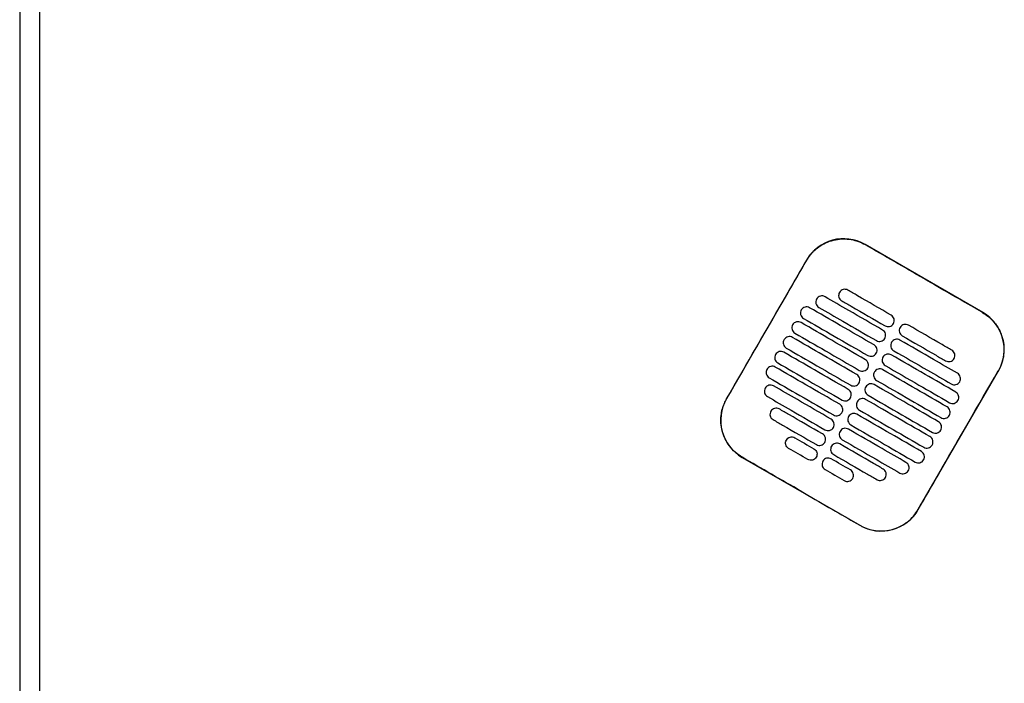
# Model space of a CAD drawing. Header units: metres. Extents: x 15.2 to 54.2, y -39.7 to 1.1.
# Tile 256 of 256: x 51.762 to 52.451, y -23.731 to -23.267. Entities that reach past the tile are written whole.
import ezdxf

# ---------------------------------------------------------------- set-up
doc = ezdxf.new("R2010")
doc.units = ezdxf.units.M
doc.header["$MEASUREMENT"] = 0
doc.layers.add('2D', color=252, linetype='Continuous')

# ---------------------------------------------------------------- blocks, each defined once
blk = doc.blocks.new('2D_QYOS_600')
for p, q in [((-0.00003, -0.083), (-0.00003, -0.967)), ((-0.00003, -0.083), (-0.00003, -0.967)), ((0.01397, -0.967), (0.01397, -0.083)), ((0.01397, -0.967), (0.01397, -0.083)), ((0.67375, -0.66902), (0.59149, -0.6215)), ((0.55051, -0.63247), (0.49448, -0.72945)), ((0.6287, -0.80699), (0.68472, -0.71)), ((0.50545, -0.77044), (0.58771, -0.81796))]:
    blk.add_line(p, q)
for centre, start, end in [((0.57648, -0.64748), 59.98651, 149.98651), ((0.65874, -0.695), 329.98651, 59.98651), ((0.52046, -0.74446), 149.98651, 239.98651), ((0.60272, -0.79198), 239.98651, 329.98651)]:
    blk.add_arc(centre, 0.03, start, end)
for points, knots in [([(0.5506, -0.63253), (0.5514, -0.63114), (0.55231, -0.62981), (0.55526, -0.62621), (0.55753, -0.62416), (0.56332, -0.62036), (0.56695, -0.61888), (0.57439, -0.61743), (0.57813, -0.6174), (0.58518, -0.61867), (0.58844, -0.61987), (0.59143, -0.6216)], [12.978915, 12.978915, 12.978915, 12.978915, 13.461173, 13.461173, 14.374287, 14.374287, 15.53872, 15.53872, 16.650066, 16.650066, 17.687358, 17.687358, 17.687358, 17.687358]), ([(0.49458, -0.72951), (0.50862, -0.70522), (0.52266, -0.68092), (0.54133, -0.64859), (0.54596, -0.64056), (0.5506, -0.63253)], [1.133412, 1.133412, 1.133412, 1.133412, 2.681586, 2.681586, 3.193366, 3.193366, 3.193366, 3.193366]), ([(0.67369, -0.66912), (0.6631, -0.663), (0.65207, -0.65664), (0.6366, -0.6477), (0.63456, -0.64652), (0.63256, -0.64537)], [-21.78268, -21.78268, -21.78268, -21.78268, -17.142885, -17.142885, -16.423665, -16.423665, -16.423665, -16.423665]), ([(0.57939, -0.65343), (0.57897, -0.65319), (0.57842, -0.65297), (0.57724, -0.65282), (0.57668, -0.65286), (0.57561, -0.65314), (0.57509, -0.65339), (0.57413, -0.65412), (0.57377, -0.65458), (0.57352, -0.65501)], [-0.5513873, -0.5513873, -0.5513873, -0.5513873, -0.4031046, -0.4031046, -0.2776919, -0.2776919, -0.1471638, -0.1471638, 0, 0, 0, 0]), ([(0.60971, -0.67094), (0.60184, -0.6664), (0.59397, -0.66185), (0.58387, -0.65602), (0.58163, -0.65472), (0.57939, -0.65343)], [0.699452, 0.699452, 0.699452, 0.699452, 3.425217, 3.425217, 4.200582, 4.200582, 4.200582, 4.200582]), ([(0.55756, -0.65965), (0.55732, -0.66007), (0.5571, -0.66062), (0.55695, -0.66181), (0.55698, -0.66236), (0.55726, -0.66343), (0.55752, -0.66395), (0.55825, -0.66491), (0.5587, -0.66527), (0.55913, -0.66552)], [-0.5553006, -0.5553006, -0.5553006, -0.5553006, -0.4045498, -0.4045498, -0.2782639, -0.2782639, -0.1472208, -0.1472208, 0, 0, 0, 0]), ([(0.56343, -0.65807), (0.56301, -0.65783), (0.56246, -0.65761), (0.56128, -0.65746), (0.56072, -0.6575), (0.55965, -0.65778), (0.55913, -0.65803), (0.55817, -0.65876), (0.55781, -0.65922), (0.55756, -0.65965)], [-0.5514247, -0.5514247, -0.5514247, -0.5514247, -0.4031161, -0.4031161, -0.2776965, -0.2776965, -0.1471644, -0.1471644, 0, 0, 0, 0]), ([(0.6037, -0.68133), (0.59584, -0.67679), (0.58797, -0.67225), (0.57454, -0.66449), (0.56899, -0.66128), (0.56343, -0.65807)], [0.699452, 0.699452, 0.699452, 0.699452, 3.42526, 3.42526, 5.350619, 5.350619, 5.350619, 5.350619]), ([(0.57352, -0.65501), (0.57328, -0.65543), (0.57306, -0.65598), (0.57291, -0.65717), (0.57294, -0.65772), (0.57323, -0.6588), (0.57348, -0.65931), (0.57421, -0.66027), (0.57466, -0.66063), (0.57509, -0.66088)], [-0.5553355, -0.5553355, -0.5553355, -0.5553355, -0.4045594, -0.4045594, -0.278267, -0.278267, -0.1472206, -0.1472206, 0, 0, 0, 0]), ([(0.57509, -0.66088), (0.57733, -0.66217), (0.57956, -0.66346), (0.58967, -0.6693), (0.59754, -0.67385), (0.6054, -0.67839)], [2.649916, 2.649916, 2.649916, 2.649916, 3.425249, 3.425249, 6.151046, 6.151046, 6.151046, 6.151046]), ([(0.54679, -0.66728), (0.54655, -0.66771), (0.54633, -0.66826), (0.54618, -0.66945), (0.54622, -0.67), (0.5465, -0.67107), (0.54675, -0.67159), (0.54748, -0.67255), (0.54794, -0.67291), (0.54836, -0.67316)], [-0.5552879, -0.5552879, -0.5552879, -0.5552879, -0.4045447, -0.4045447, -0.2782629, -0.2782629, -0.1472212, -0.1472212, 0, 0, 0, 0]), ([(0.55266, -0.66571), (0.55224, -0.66547), (0.55169, -0.66525), (0.55051, -0.6651), (0.54996, -0.66514), (0.54888, -0.66542), (0.54836, -0.66567), (0.54741, -0.6664), (0.54704, -0.66686), (0.54679, -0.66728)], [-0.5514376, -0.5514376, -0.5514376, -0.5514376, -0.4031217, -0.4031217, -0.2776979, -0.2776979, -0.1471642, -0.1471642, 0, 0, 0, 0]), ([(0.5977, -0.69173), (0.58983, -0.68718), (0.58197, -0.68264), (0.56695, -0.67396), (0.55981, -0.66984), (0.55266, -0.66571)], [0.699452, 0.699452, 0.699452, 0.699452, 3.425292, 3.425292, 5.900643, 5.900643, 5.900643, 5.900643]), ([(0.55913, -0.66552), (0.56468, -0.66873), (0.57024, -0.67194), (0.58367, -0.67969), (0.59153, -0.68424), (0.5994, -0.68878)], [1.499949, 1.499949, 1.499949, 1.499949, 3.425284, 3.425284, 6.151116, 6.151116, 6.151116, 6.151116]), ([(0.54836, -0.67316), (0.55551, -0.67728), (0.56265, -0.68141), (0.57766, -0.69008), (0.58553, -0.69463), (0.5934, -0.69917)], [0.949972, 0.949972, 0.949972, 0.949972, 3.425307, 3.425307, 6.151164, 6.151164, 6.151164, 6.151164]), ([(0.61127, -0.67682), (0.61152, -0.67639), (0.61174, -0.67584), (0.61189, -0.67465), (0.61185, -0.6741), (0.61157, -0.67303), (0.61132, -0.67251), (0.61059, -0.67155), (0.61013, -0.67119), (0.60971, -0.67094)], [-0.5553984, -0.5553984, -0.5553984, -0.5553984, -0.4045681, -0.4045681, -0.278271, -0.278271, -0.1472202, -0.1472202, 0, 0, 0, 0]), ([(0.67369, -0.66912), (0.67497, -0.66986), (0.6762, -0.67069), (0.67935, -0.6732), (0.68113, -0.67503), (0.68266, -0.67706), (0.68496, -0.68012), (0.68664, -0.6836), (0.68861, -0.69099), (0.68888, -0.69484), (0.68795, -0.70246), (0.68674, -0.70617), (0.68478, -0.70968), (0.6847, -0.70981), (0.68463, -0.70995)], [17.619777, 17.619777, 17.619777, 17.619777, 18.064718, 18.064718, 18.827754, 18.827754, 18.827754, 19.97637, 19.97637, 21.122539, 21.122539, 22.281306, 22.281306, 22.328075, 22.328075, 22.328075, 22.328075]), ([(0.54079, -0.67768), (0.54055, -0.6781), (0.54033, -0.67865), (0.54018, -0.67984), (0.54022, -0.68039), (0.5405, -0.68147), (0.54075, -0.68198), (0.54148, -0.68294), (0.54194, -0.6833), (0.54236, -0.68355)], [-0.5552955, -0.5552955, -0.5552955, -0.5552955, -0.4045438, -0.4045438, -0.2782634, -0.2782634, -0.1472215, -0.1472215, 0, 0, 0, 0]), ([(0.54666, -0.6761), (0.54624, -0.67586), (0.54569, -0.67564), (0.54451, -0.67549), (0.54396, -0.67553), (0.54288, -0.67581), (0.54236, -0.67606), (0.5414, -0.67679), (0.54104, -0.67725), (0.54079, -0.67768)], [-0.5514273, -0.5514273, -0.5514273, -0.5514273, -0.4031209, -0.4031209, -0.2776962, -0.2776962, -0.1471634, -0.1471634, 0, 0, 0, 0]), ([(0.5917, -0.70212), (0.58383, -0.69757), (0.57596, -0.69303), (0.56095, -0.68435), (0.55381, -0.68023), (0.54666, -0.6761)], [0.699452, 0.699452, 0.699452, 0.699452, 3.425313, 3.425313, 5.900643, 5.900643, 5.900643, 5.900643]), ([(0.60527, -0.68721), (0.60552, -0.68678), (0.60573, -0.68623), (0.60588, -0.68504), (0.60585, -0.68449), (0.60557, -0.68342), (0.60531, -0.6829), (0.60459, -0.68194), (0.60413, -0.68158), (0.6037, -0.68133)], [-0.5553839, -0.5553839, -0.5553839, -0.5553839, -0.4045626, -0.4045626, -0.2782686, -0.2782686, -0.1472195, -0.1472195, 0, 0, 0, 0]), ([(0.6054, -0.67839), (0.60583, -0.67864), (0.60638, -0.67885), (0.60756, -0.679), (0.60811, -0.67896), (0.60919, -0.67868), (0.6097, -0.67843), (0.61066, -0.6777), (0.61103, -0.67724), (0.61127, -0.67682)], [-0.551307, -0.551307, -0.551307, -0.551307, -0.4030846, -0.4030846, -0.2776802, -0.2776802, -0.1471604, -0.1471604, 0, 0, 0, 0]), ([(0.61595, -0.67952), (0.61571, -0.67994), (0.61549, -0.68049), (0.61534, -0.68168), (0.61537, -0.68223), (0.61565, -0.68331), (0.61591, -0.68382), (0.61663, -0.68478), (0.61709, -0.68514), (0.61752, -0.68539)], [-0.555416, -0.555416, -0.555416, -0.555416, -0.4045716, -0.4045716, -0.2782736, -0.2782736, -0.1472211, -0.1472211, 0, 0, 0, 0]), ([(0.62182, -0.67794), (0.6214, -0.6777), (0.62085, -0.67748), (0.61967, -0.67733), (0.61911, -0.67737), (0.61804, -0.67765), (0.61752, -0.6779), (0.61656, -0.67863), (0.61619, -0.67909), (0.61595, -0.67952)], [-0.5512944, -0.5512944, -0.5512944, -0.5512944, -0.4030833, -0.4030833, -0.2776787, -0.2776787, -0.1471599, -0.1471599, 0, 0, 0, 0]), ([(0.65214, -0.69545), (0.6499, -0.69416), (0.64766, -0.69287), (0.63755, -0.68703), (0.62969, -0.68249), (0.62182, -0.67794)], [2.649852, 2.649852, 2.649852, 2.649852, 3.425217, 3.425217, 6.150982, 6.150982, 6.150982, 6.150982]), ([(0.53479, -0.68807), (0.53455, -0.68849), (0.53433, -0.68904), (0.53418, -0.69023), (0.53421, -0.69078), (0.5345, -0.69186), (0.53475, -0.69237), (0.53548, -0.69333), (0.53593, -0.69369), (0.53636, -0.69394)], [-0.5553078, -0.5553078, -0.5553078, -0.5553078, -0.4045446, -0.4045446, -0.2782647, -0.2782647, -0.147222, -0.147222, 0, 0, 0, 0]), ([(0.54066, -0.68649), (0.54024, -0.68625), (0.53969, -0.68603), (0.53851, -0.68588), (0.53795, -0.68592), (0.53688, -0.6862), (0.53636, -0.68645), (0.5354, -0.68718), (0.53504, -0.68764), (0.53479, -0.68807)], [-0.5514137, -0.5514137, -0.5514137, -0.5514137, -0.4031194, -0.4031194, -0.2776944, -0.2776944, -0.1471627, -0.1471627, 0, 0, 0, 0]), ([(0.5857, -0.71251), (0.57783, -0.70796), (0.56996, -0.70342), (0.55495, -0.69475), (0.5478, -0.69062), (0.54066, -0.68649)], [0.699452, 0.699452, 0.699452, 0.699452, 3.425322, 3.425322, 5.900643, 5.900643, 5.900643, 5.900643]), ([(0.54236, -0.68355), (0.5495, -0.68767), (0.55665, -0.6918), (0.57166, -0.70047), (0.57953, -0.70502), (0.5874, -0.70956)], [0.949998, 0.949998, 0.949998, 0.949998, 3.42532, 3.42532, 6.151189, 6.151189, 6.151189, 6.151189]), ([(0.5994, -0.68878), (0.59982, -0.68903), (0.60037, -0.68924), (0.60155, -0.68939), (0.60211, -0.68936), (0.60318, -0.68907), (0.6037, -0.68882), (0.60466, -0.68809), (0.60503, -0.68763), (0.60527, -0.68721)], [-0.551317, -0.551317, -0.551317, -0.551317, -0.4030867, -0.4030867, -0.2776803, -0.2776803, -0.1471597, -0.1471597, 0, 0, 0, 0]), ([(0.61582, -0.68833), (0.61539, -0.68809), (0.61485, -0.68787), (0.61366, -0.68772), (0.61311, -0.68776), (0.61204, -0.68804), (0.61152, -0.68829), (0.61056, -0.68902), (0.61019, -0.68948), (0.60995, -0.68991)], [-0.5513075, -0.5513075, -0.5513075, -0.5513075, -0.4030857, -0.4030857, -0.2776792, -0.2776792, -0.1471593, -0.1471593, 0, 0, 0, 0]), ([(0.65609, -0.7116), (0.65053, -0.70839), (0.64498, -0.70518), (0.63155, -0.69742), (0.62368, -0.69288), (0.61582, -0.68833)], [1.499901, 1.499901, 1.499901, 1.499901, 3.42526, 3.42526, 6.151068, 6.151068, 6.151068, 6.151068]), ([(0.61752, -0.68539), (0.62538, -0.68993), (0.63325, -0.69448), (0.64336, -0.70032), (0.6456, -0.70161), (0.64783, -0.7029)], [0.699452, 0.699452, 0.699452, 0.699452, 3.425249, 3.425249, 4.200582, 4.200582, 4.200582, 4.200582]), ([(0.53636, -0.69394), (0.5435, -0.69807), (0.55065, -0.70219), (0.56566, -0.71086), (0.57353, -0.71541), (0.58139, -0.71995)], [0.950001, 0.950001, 0.950001, 0.950001, 3.425322, 3.425322, 6.151192, 6.151192, 6.151192, 6.151192]), ([(0.59927, -0.6976), (0.59951, -0.69717), (0.59973, -0.69662), (0.59988, -0.69543), (0.59984, -0.69488), (0.59956, -0.69381), (0.59931, -0.69329), (0.59858, -0.69234), (0.59813, -0.69197), (0.5977, -0.69173)], [-0.5553742, -0.5553742, -0.5553742, -0.5553742, -0.4045587, -0.4045587, -0.278267, -0.278267, -0.1472191, -0.1472191, 0, 0, 0, 0]), ([(0.60995, -0.68991), (0.6097, -0.69033), (0.60948, -0.69088), (0.60933, -0.69207), (0.60937, -0.69262), (0.60965, -0.6937), (0.6099, -0.69421), (0.61063, -0.69517), (0.61109, -0.69553), (0.61151, -0.69578)], [-0.5553971, -0.5553971, -0.5553971, -0.5553971, -0.4045652, -0.4045652, -0.2782705, -0.2782705, -0.1472202, -0.1472202, 0, 0, 0, 0]), ([(0.61151, -0.69578), (0.61938, -0.70032), (0.62725, -0.70487), (0.64068, -0.71262), (0.64623, -0.71583), (0.65179, -0.71904)], [0.699452, 0.699452, 0.699452, 0.699452, 3.425284, 3.425284, 5.350619, 5.350619, 5.350619, 5.350619]), ([(0.6537, -0.70133), (0.65395, -0.7009), (0.65417, -0.70035), (0.65432, -0.69916), (0.65428, -0.69861), (0.654, -0.69754), (0.65375, -0.69702), (0.65302, -0.69606), (0.65256, -0.6957), (0.65214, -0.69545)], [-0.5554179, -0.5554179, -0.5554179, -0.5554179, -0.4045683, -0.4045683, -0.2782761, -0.2782761, -0.1472238, -0.1472238, 0, 0, 0, 0]), ([(0.52879, -0.69846), (0.52854, -0.69888), (0.52832, -0.69943), (0.52817, -0.70062), (0.52821, -0.70117), (0.52849, -0.70225), (0.52874, -0.70276), (0.52947, -0.70372), (0.52993, -0.70408), (0.53036, -0.70433)], [-0.5553248, -0.5553248, -0.5553248, -0.5553248, -0.4045472, -0.4045472, -0.2782668, -0.2782668, -0.1472227, -0.1472227, 0, 0, 0, 0]), ([(0.53466, -0.69688), (0.53423, -0.69664), (0.53369, -0.69642), (0.5325, -0.69627), (0.53195, -0.69631), (0.53088, -0.69659), (0.53036, -0.69684), (0.5294, -0.69757), (0.52903, -0.69803), (0.52879, -0.69846)], [-0.5513969, -0.5513969, -0.5513969, -0.5513969, -0.4031172, -0.4031172, -0.2776925, -0.2776925, -0.1471621, -0.1471621, 0, 0, 0, 0]), ([(0.57969, -0.7229), (0.57183, -0.71835), (0.56396, -0.71381), (0.54895, -0.70514), (0.5418, -0.70101), (0.53466, -0.69688)], [0.699452, 0.699452, 0.699452, 0.699452, 3.425321, 3.425321, 5.900643, 5.900643, 5.900643, 5.900643]), ([(0.59327, -0.70799), (0.59351, -0.70757), (0.59373, -0.70701), (0.59388, -0.70583), (0.59384, -0.70527), (0.59356, -0.7042), (0.59331, -0.70368), (0.59258, -0.70273), (0.59212, -0.70236), (0.5917, -0.70212)], [-0.5553693, -0.5553693, -0.5553693, -0.5553693, -0.4045566, -0.4045566, -0.2782661, -0.2782661, -0.1472189, -0.1472189, 0, 0, 0, 0]), ([(0.5934, -0.69917), (0.59382, -0.69942), (0.59437, -0.69963), (0.59555, -0.69978), (0.5961, -0.69975), (0.59718, -0.69947), (0.5977, -0.69921), (0.59866, -0.69848), (0.59902, -0.69802), (0.59927, -0.6976)], [-0.5513236, -0.5513236, -0.5513236, -0.5513236, -0.4030881, -0.4030881, -0.2776804, -0.2776804, -0.1471592, -0.1471592, 0, 0, 0, 0]), ([(0.60394, -0.7003), (0.6037, -0.70072), (0.60348, -0.70127), (0.60333, -0.70246), (0.60337, -0.70301), (0.60365, -0.70409), (0.6039, -0.7046), (0.60463, -0.70556), (0.60509, -0.70592), (0.60551, -0.70617)], [-0.555383, -0.555383, -0.555383, -0.555383, -0.4045605, -0.4045605, -0.2782682, -0.2782682, -0.1472195, -0.1472195, 0, 0, 0, 0]), ([(0.60981, -0.69872), (0.60939, -0.69848), (0.60884, -0.69826), (0.60766, -0.69811), (0.60711, -0.69815), (0.60603, -0.69843), (0.60551, -0.69868), (0.60456, -0.69941), (0.60419, -0.69987), (0.60394, -0.7003)], [-0.5513173, -0.5513173, -0.5513173, -0.5513173, -0.4030875, -0.4030875, -0.2776797, -0.2776797, -0.147159, -0.147159, 0, 0, 0, 0]), ([(0.65485, -0.72474), (0.64771, -0.72061), (0.64056, -0.71648), (0.62555, -0.70781), (0.61768, -0.70327), (0.60981, -0.69872)], [0.949941, 0.949941, 0.949941, 0.949941, 3.425291, 3.425291, 6.151132, 6.151132, 6.151132, 6.151132]), ([(0.64783, -0.7029), (0.64826, -0.70315), (0.6488, -0.70336), (0.64999, -0.70351), (0.65054, -0.70347), (0.65161, -0.70319), (0.65213, -0.70294), (0.65309, -0.70221), (0.65346, -0.70175), (0.6537, -0.70133)], [-0.5513007, -0.5513007, -0.5513007, -0.5513007, -0.4030941, -0.4030941, -0.2776814, -0.2776814, -0.1471603, -0.1471603, 0, 0, 0, 0]), ([(0.52278, -0.70885), (0.52254, -0.70927), (0.52232, -0.70982), (0.52217, -0.71101), (0.52221, -0.71156), (0.52249, -0.71264), (0.52274, -0.71316), (0.52347, -0.71411), (0.52393, -0.71447), (0.52435, -0.71472)], [-0.5553464, -0.5553464, -0.5553464, -0.5553464, -0.4045515, -0.4045515, -0.2782697, -0.2782697, -0.1472236, -0.1472236, 0, 0, 0, 0]), ([(0.52865, -0.70727), (0.52823, -0.70703), (0.52768, -0.70681), (0.5265, -0.70666), (0.52595, -0.7067), (0.52487, -0.70698), (0.52435, -0.70723), (0.5234, -0.70796), (0.52303, -0.70842), (0.52278, -0.70885)], [-0.5513769, -0.5513769, -0.5513769, -0.5513769, -0.4031143, -0.4031143, -0.2776905, -0.2776905, -0.1471617, -0.1471617, 0, 0, 0, 0]), ([(0.57369, -0.73329), (0.56582, -0.72874), (0.55796, -0.7242), (0.54294, -0.71553), (0.5358, -0.7114), (0.52865, -0.70727)], [0.699452, 0.699452, 0.699452, 0.699452, 3.425308, 3.425308, 5.900643, 5.900643, 5.900643, 5.900643]), ([(0.53036, -0.70433), (0.5375, -0.70846), (0.54464, -0.71258), (0.55966, -0.72126), (0.56752, -0.7258), (0.57539, -0.73035)], [0.949982, 0.949982, 0.949982, 0.949982, 3.425312, 3.425312, 6.151173, 6.151173, 6.151173, 6.151173]), ([(0.5874, -0.70956), (0.58782, -0.70981), (0.58837, -0.71003), (0.58955, -0.71017), (0.5901, -0.71014), (0.59118, -0.70986), (0.5917, -0.7096), (0.59266, -0.70887), (0.59302, -0.70841), (0.59327, -0.70799)], [-0.5513269, -0.5513269, -0.5513269, -0.5513269, -0.403089, -0.403089, -0.2776804, -0.2776804, -0.1471589, -0.1471589, 0, 0, 0, 0]), ([(0.60381, -0.70911), (0.60339, -0.70887), (0.60284, -0.70865), (0.60166, -0.7085), (0.60111, -0.70854), (0.60003, -0.70882), (0.59951, -0.70907), (0.59855, -0.7098), (0.59819, -0.71026), (0.59794, -0.71069)], [-0.5513238, -0.5513238, -0.5513238, -0.5513238, -0.4030887, -0.4030887, -0.27768, -0.27768, -0.1471588, -0.1471588, 0, 0, 0, 0]), ([(0.64885, -0.73513), (0.6417, -0.731), (0.63456, -0.72688), (0.61955, -0.7182), (0.61168, -0.71366), (0.60381, -0.70911)], [0.949982, 0.949982, 0.949982, 0.949982, 3.425312, 3.425312, 6.151173, 6.151173, 6.151173, 6.151173]), ([(0.60551, -0.70617), (0.61338, -0.71071), (0.62125, -0.71526), (0.63626, -0.72393), (0.6434, -0.72806), (0.65055, -0.73219)], [0.699452, 0.699452, 0.699452, 0.699452, 3.425308, 3.425308, 5.900643, 5.900643, 5.900643, 5.900643]), ([(0.52435, -0.71472), (0.5315, -0.71885), (0.53864, -0.72297), (0.55365, -0.73165), (0.56152, -0.73619), (0.56939, -0.74074)], [0.949941, 0.949941, 0.949941, 0.949941, 3.425292, 3.425292, 6.151132, 6.151132, 6.151132, 6.151132]), ([(0.58726, -0.71838), (0.58751, -0.71796), (0.58773, -0.71741), (0.58788, -0.71622), (0.58784, -0.71566), (0.58756, -0.71459), (0.58731, -0.71407), (0.58658, -0.71312), (0.58612, -0.71275), (0.5857, -0.71251)], [-0.5553691, -0.5553691, -0.5553691, -0.5553691, -0.4045561, -0.4045561, -0.278266, -0.278266, -0.1472189, -0.1472189, 0, 0, 0, 0]), ([(0.59794, -0.71069), (0.5977, -0.71111), (0.59748, -0.71166), (0.59733, -0.71285), (0.59737, -0.7134), (0.59765, -0.71448), (0.5979, -0.715), (0.59863, -0.71595), (0.59909, -0.71632), (0.59951, -0.71656)], [-0.5553737, -0.5553737, -0.5553737, -0.5553737, -0.4045574, -0.4045574, -0.2782667, -0.2782667, -0.1472191, -0.1472191, 0, 0, 0, 0]), ([(0.6286, -0.80693), (0.63316, -0.79904), (0.63789, -0.79084), (0.65654, -0.75853), (0.67058, -0.73424), (0.68463, -0.70995)], [-3.18138, -3.18138, -3.18138, -3.18138, -2.673929, -2.673929, -1.133377, -1.133377, -1.133377, -1.133377]), ([(0.65766, -0.71747), (0.6579, -0.71705), (0.65812, -0.71649), (0.65827, -0.71531), (0.65823, -0.71475), (0.65795, -0.71368), (0.6577, -0.71316), (0.65697, -0.71221), (0.65652, -0.71184), (0.65609, -0.7116)], [-0.5553798, -0.5553798, -0.5553798, -0.5553798, -0.4045588, -0.4045588, -0.278273, -0.278273, -0.147224, -0.147224, 0, 0, 0, 0]), ([(0.52154, -0.72199), (0.5213, -0.72241), (0.52108, -0.72296), (0.52093, -0.72415), (0.52097, -0.72471), (0.52125, -0.72578), (0.5215, -0.7263), (0.52223, -0.72725), (0.52269, -0.72762), (0.52311, -0.72786)], [-0.55538, -0.55538, -0.55538, -0.55538, -0.4045589, -0.4045589, -0.278273, -0.278273, -0.147224, -0.147224, 0, 0, 0, 0]), ([(0.52741, -0.72042), (0.52699, -0.72017), (0.52644, -0.71995), (0.52526, -0.7198), (0.52471, -0.71984), (0.52363, -0.72012), (0.52311, -0.72038), (0.52216, -0.72111), (0.52179, -0.72157), (0.52154, -0.72199)], [-0.551342, -0.551342, -0.551342, -0.551342, -0.4031061, -0.4031061, -0.2776864, -0.2776864, -0.147161, -0.147161, 0, 0, 0, 0]), ([(0.56769, -0.74368), (0.55982, -0.73914), (0.55195, -0.73459), (0.53853, -0.72684), (0.53297, -0.72363), (0.52741, -0.72042)], [0.699452, 0.699452, 0.699452, 0.699452, 3.425284, 3.425284, 5.350619, 5.350619, 5.350619, 5.350619]), ([(0.58126, -0.72877), (0.58151, -0.72835), (0.58173, -0.7278), (0.58187, -0.72661), (0.58184, -0.72605), (0.58156, -0.72498), (0.5813, -0.72446), (0.58058, -0.72351), (0.58012, -0.72314), (0.57969, -0.7229)], [-0.5553737, -0.5553737, -0.5553737, -0.5553737, -0.4045574, -0.4045574, -0.2782667, -0.2782667, -0.1472191, -0.1472191, 0, 0, 0, 0]), ([(0.58139, -0.71995), (0.58182, -0.7202), (0.58237, -0.72042), (0.58355, -0.72056), (0.5841, -0.72053), (0.58518, -0.72025), (0.58569, -0.71999), (0.58665, -0.71926), (0.58702, -0.7188), (0.58726, -0.71838)], [-0.551327, -0.551327, -0.551327, -0.551327, -0.4030892, -0.4030892, -0.2776802, -0.2776802, -0.1471588, -0.1471588, 0, 0, 0, 0]), ([(0.59194, -0.72108), (0.5917, -0.7215), (0.59148, -0.72205), (0.59133, -0.72324), (0.59136, -0.7238), (0.59165, -0.72487), (0.5919, -0.72539), (0.59263, -0.72634), (0.59308, -0.72671), (0.59351, -0.72695)], [-0.5553691, -0.5553691, -0.5553691, -0.5553691, -0.4045561, -0.4045561, -0.278266, -0.278266, -0.1472189, -0.1472189, 0, 0, 0, 0]), ([(0.59781, -0.7195), (0.59739, -0.71926), (0.59684, -0.71904), (0.59566, -0.71889), (0.5951, -0.71893), (0.59403, -0.71921), (0.59351, -0.71946), (0.59255, -0.7202), (0.59219, -0.72066), (0.59194, -0.72108)], [-0.551327, -0.551327, -0.551327, -0.551327, -0.4030892, -0.4030892, -0.2776802, -0.2776802, -0.1471588, -0.1471588, 0, 0, 0, 0]), ([(0.64285, -0.74552), (0.6357, -0.74139), (0.62856, -0.73727), (0.61354, -0.72859), (0.60568, -0.72405), (0.59781, -0.7195)], [0.950001, 0.950001, 0.950001, 0.950001, 3.425322, 3.425322, 6.151192, 6.151192, 6.151192, 6.151192]), ([(0.59951, -0.71656), (0.60738, -0.72111), (0.61525, -0.72565), (0.63026, -0.73432), (0.6374, -0.73845), (0.64455, -0.74258)], [0.699452, 0.699452, 0.699452, 0.699452, 3.425321, 3.425321, 5.900643, 5.900643, 5.900643, 5.900643]), ([(0.65179, -0.71904), (0.65221, -0.71929), (0.65276, -0.71951), (0.65394, -0.71965), (0.65449, -0.71962), (0.65557, -0.71934), (0.65609, -0.71908), (0.65705, -0.71835), (0.65741, -0.71789), (0.65766, -0.71747)], [-0.5513421, -0.5513421, -0.5513421, -0.5513421, -0.4031061, -0.4031061, -0.2776864, -0.2776864, -0.147161, -0.147161, 0, 0, 0, 0]), ([(0.50551, -0.77034), (0.50545, -0.77031), (0.50539, -0.77027), (0.50192, -0.76824), (0.49894, -0.76558), (0.49419, -0.75926), (0.49246, -0.75566), (0.4906, -0.74836), (0.49035, -0.74474), (0.49107, -0.73823), (0.49184, -0.73535), (0.49347, -0.73156), (0.494, -0.73052), (0.49458, -0.72951)], [8.273299, 8.273299, 8.273299, 8.273299, 8.293543, 8.293543, 9.48086, 9.48086, 10.665623, 10.665623, 11.74288, 11.74288, 12.632334, 12.632334, 12.981673, 12.981673, 12.981673, 12.981673]), ([(0.52311, -0.72786), (0.52867, -0.73107), (0.53423, -0.73428), (0.54765, -0.74204), (0.55552, -0.74658), (0.56339, -0.75113)], [1.499901, 1.499901, 1.499901, 1.499901, 3.42526, 3.42526, 6.151068, 6.151068, 6.151068, 6.151068]), ([(0.57539, -0.73035), (0.57581, -0.73059), (0.57636, -0.73081), (0.57754, -0.73096), (0.5781, -0.73092), (0.57917, -0.73064), (0.57969, -0.73039), (0.58065, -0.72965), (0.58102, -0.72919), (0.58126, -0.72877)], [-0.5513238, -0.5513238, -0.5513238, -0.5513238, -0.4030887, -0.4030887, -0.27768, -0.27768, -0.1471588, -0.1471588, 0, 0, 0, 0]), ([(0.59181, -0.7299), (0.59138, -0.72965), (0.59084, -0.72943), (0.58965, -0.72929), (0.5891, -0.72932), (0.58803, -0.7296), (0.58751, -0.72986), (0.58655, -0.73059), (0.58618, -0.73105), (0.58594, -0.73147)], [-0.551327, -0.551327, -0.551327, -0.551327, -0.403089, -0.403089, -0.2776804, -0.2776804, -0.1471589, -0.1471589, 0, 0, 0, 0]), ([(0.63684, -0.75591), (0.6297, -0.75178), (0.62255, -0.74766), (0.60754, -0.73899), (0.59967, -0.73444), (0.59181, -0.7299)], [0.949998, 0.949998, 0.949998, 0.949998, 3.42532, 3.42532, 6.151189, 6.151189, 6.151189, 6.151189]), ([(0.59351, -0.72695), (0.60138, -0.7315), (0.60924, -0.73604), (0.62426, -0.74471), (0.6314, -0.74884), (0.63854, -0.75297)], [0.699452, 0.699452, 0.699452, 0.699452, 3.425322, 3.425322, 5.900643, 5.900643, 5.900643, 5.900643]), ([(0.65642, -0.73061), (0.65666, -0.73019), (0.65688, -0.72964), (0.65703, -0.72845), (0.65699, -0.7279), (0.65671, -0.72682), (0.65646, -0.7263), (0.65573, -0.72535), (0.65528, -0.72498), (0.65485, -0.72474)], [-0.5553462, -0.5553462, -0.5553462, -0.5553462, -0.4045514, -0.4045514, -0.2782696, -0.2782696, -0.1472236, -0.1472236, 0, 0, 0, 0]), ([(0.53137, -0.73656), (0.53095, -0.73631), (0.5304, -0.7361), (0.52922, -0.73595), (0.52866, -0.73598), (0.52759, -0.73627), (0.52707, -0.73652), (0.52611, -0.73725), (0.52575, -0.73771), (0.5255, -0.73813)], [-0.5513007, -0.5513007, -0.5513007, -0.5513007, -0.4030941, -0.4030941, -0.2776814, -0.2776814, -0.1471603, -0.1471603, 0, 0, 0, 0]), ([(0.56169, -0.75407), (0.55382, -0.74953), (0.54595, -0.74498), (0.53585, -0.73914), (0.53361, -0.73785), (0.53137, -0.73656)], [0.699452, 0.699452, 0.699452, 0.699452, 3.425249, 3.425249, 4.200582, 4.200582, 4.200582, 4.200582]), ([(0.57526, -0.73916), (0.5755, -0.73874), (0.57572, -0.73819), (0.57587, -0.737), (0.57583, -0.73645), (0.57555, -0.73537), (0.5753, -0.73485), (0.57457, -0.7339), (0.57412, -0.73353), (0.57369, -0.73329)], [-0.555383, -0.555383, -0.555383, -0.555383, -0.4045604, -0.4045604, -0.2782682, -0.2782682, -0.1472195, -0.1472195, 0, 0, 0, 0]), ([(0.58594, -0.73147), (0.58569, -0.73189), (0.58547, -0.73244), (0.58532, -0.73363), (0.58536, -0.73419), (0.58564, -0.73526), (0.58589, -0.73578), (0.58662, -0.73673), (0.58708, -0.7371), (0.58751, -0.73734)], [-0.5553693, -0.5553693, -0.5553693, -0.5553693, -0.4045566, -0.4045566, -0.2782661, -0.2782661, -0.1472189, -0.1472189, 0, 0, 0, 0]), ([(0.65042, -0.741), (0.65066, -0.74058), (0.65088, -0.74003), (0.65103, -0.73884), (0.65099, -0.73829), (0.65071, -0.73721), (0.65046, -0.7367), (0.64973, -0.73574), (0.64927, -0.73538), (0.64885, -0.73513)], [-0.5553245, -0.5553245, -0.5553245, -0.5553245, -0.4045471, -0.4045471, -0.2782667, -0.2782667, -0.1472226, -0.1472226, 0, 0, 0, 0]), ([(0.65055, -0.73219), (0.65097, -0.73243), (0.65152, -0.73265), (0.6527, -0.7328), (0.65325, -0.73276), (0.65433, -0.73248), (0.65485, -0.73223), (0.65581, -0.7315), (0.65617, -0.73104), (0.65642, -0.73061)], [-0.551377, -0.551377, -0.551377, -0.551377, -0.4031143, -0.4031143, -0.2776905, -0.2776905, -0.1471617, -0.1471617, 0, 0, 0, 0]), ([(0.5255, -0.73813), (0.52526, -0.73856), (0.52504, -0.73911), (0.52489, -0.7403), (0.52492, -0.74085), (0.52521, -0.74192), (0.52546, -0.74244), (0.52619, -0.7434), (0.52664, -0.74376), (0.52707, -0.74401)], [-0.555418, -0.555418, -0.555418, -0.555418, -0.4045683, -0.4045683, -0.2782762, -0.2782762, -0.1472238, -0.1472238, 0, 0, 0, 0]), ([(0.52707, -0.74401), (0.52931, -0.7453), (0.53154, -0.74659), (0.54165, -0.75243), (0.54952, -0.75697), (0.55738, -0.76152)], [2.649852, 2.649852, 2.649852, 2.649852, 3.425217, 3.425217, 6.150983, 6.150983, 6.150983, 6.150983]), ([(0.56926, -0.74955), (0.5695, -0.74913), (0.56972, -0.74858), (0.56987, -0.74739), (0.56983, -0.74684), (0.56955, -0.74576), (0.5693, -0.74525), (0.56857, -0.74429), (0.56811, -0.74393), (0.56769, -0.74368)], [-0.555397, -0.555397, -0.555397, -0.555397, -0.4045652, -0.4045652, -0.2782705, -0.2782705, -0.1472202, -0.1472202, 0, 0, 0, 0]), ([(0.56939, -0.74074), (0.56981, -0.74098), (0.57036, -0.7412), (0.57154, -0.74135), (0.57209, -0.74131), (0.57317, -0.74103), (0.57369, -0.74078), (0.57465, -0.74005), (0.57501, -0.73959), (0.57526, -0.73916)], [-0.5513173, -0.5513173, -0.5513173, -0.5513173, -0.4030875, -0.4030875, -0.2776797, -0.2776797, -0.147159, -0.147159, 0, 0, 0, 0]), ([(0.57993, -0.74186), (0.57969, -0.74228), (0.57947, -0.74284), (0.57932, -0.74402), (0.57936, -0.74458), (0.57964, -0.74565), (0.57989, -0.74617), (0.58062, -0.74712), (0.58108, -0.74749), (0.5815, -0.74773)], [-0.5553742, -0.5553742, -0.5553742, -0.5553742, -0.4045587, -0.4045587, -0.278267, -0.278267, -0.1472191, -0.1472191, 0, 0, 0, 0]), ([(0.5858, -0.74029), (0.58538, -0.74004), (0.58483, -0.73983), (0.58365, -0.73968), (0.5831, -0.73971), (0.58202, -0.73999), (0.5815, -0.74025), (0.58055, -0.74098), (0.58018, -0.74144), (0.57993, -0.74186)], [-0.5513237, -0.5513237, -0.5513237, -0.5513237, -0.4030882, -0.4030882, -0.2776804, -0.2776804, -0.1471592, -0.1471592, 0, 0, 0, 0]), ([(0.63084, -0.7663), (0.6237, -0.76218), (0.61655, -0.75805), (0.60154, -0.74938), (0.59367, -0.74483), (0.5858, -0.74029)], [0.949973, 0.949973, 0.949973, 0.949973, 3.425307, 3.425307, 6.151164, 6.151164, 6.151164, 6.151164]), ([(0.58751, -0.73734), (0.59537, -0.74189), (0.60324, -0.74643), (0.61825, -0.7551), (0.6254, -0.75923), (0.63254, -0.76336)], [0.699452, 0.699452, 0.699452, 0.699452, 3.425313, 3.425313, 5.900643, 5.900643, 5.900643, 5.900643]), ([(0.64455, -0.74258), (0.64497, -0.74282), (0.64552, -0.74304), (0.6467, -0.74319), (0.64725, -0.74315), (0.64833, -0.74287), (0.64885, -0.74262), (0.64981, -0.74189), (0.65017, -0.74143), (0.65042, -0.741)], [-0.551397, -0.551397, -0.551397, -0.551397, -0.4031173, -0.4031173, -0.2776925, -0.2776925, -0.1471621, -0.1471621, 0, 0, 0, 0]), ([(0.56339, -0.75113), (0.56381, -0.75137), (0.56436, -0.75159), (0.56554, -0.75174), (0.56609, -0.7517), (0.56717, -0.75142), (0.56769, -0.75117), (0.56865, -0.75044), (0.56901, -0.74998), (0.56926, -0.74955)], [-0.5513075, -0.5513075, -0.5513075, -0.5513075, -0.4030857, -0.4030857, -0.2776792, -0.2776792, -0.1471593, -0.1471593, 0, 0, 0, 0]), ([(0.5798, -0.75068), (0.57938, -0.75043), (0.57883, -0.75022), (0.57765, -0.75007), (0.5771, -0.7501), (0.57602, -0.75038), (0.5755, -0.75064), (0.57454, -0.75137), (0.57418, -0.75183), (0.57393, -0.75225)], [-0.5513171, -0.5513171, -0.5513171, -0.5513171, -0.4030867, -0.4030867, -0.2776803, -0.2776803, -0.1471597, -0.1471597, 0, 0, 0, 0]), ([(0.62008, -0.77394), (0.61452, -0.77073), (0.60896, -0.76752), (0.59554, -0.75977), (0.58767, -0.75522), (0.5798, -0.75068)], [1.499949, 1.499949, 1.499949, 1.499949, 3.425284, 3.425284, 6.151116, 6.151116, 6.151116, 6.151116]), ([(0.5815, -0.74773), (0.58937, -0.75228), (0.59724, -0.75682), (0.61225, -0.7655), (0.61939, -0.76962), (0.62654, -0.77375)], [0.699452, 0.699452, 0.699452, 0.699452, 3.425292, 3.425292, 5.900643, 5.900643, 5.900643, 5.900643]), ([(0.64441, -0.75139), (0.64466, -0.75097), (0.64488, -0.75042), (0.64503, -0.74923), (0.64499, -0.74868), (0.64471, -0.7476), (0.64446, -0.74709), (0.64373, -0.74613), (0.64327, -0.74577), (0.64285, -0.74552)], [-0.5553076, -0.5553076, -0.5553076, -0.5553076, -0.4045445, -0.4045445, -0.2782646, -0.2782646, -0.1472219, -0.1472219, 0, 0, 0, 0]), ([(0.53638, -0.75828), (0.53663, -0.75785), (0.53699, -0.75739), (0.53795, -0.75666), (0.53847, -0.75641), (0.53955, -0.75613), (0.5401, -0.75609), (0.54128, -0.75624), (0.54183, -0.75646), (0.54225, -0.7567)], [0, 0, 0, 0, 0.1471602, 0.1471602, 0.2776775, 0.2776775, 0.4030818, 0.4030818, 0.5512681, 0.5512681, 0.5512681, 0.5512681]), ([(0.56325, -0.75994), (0.5635, -0.75952), (0.56372, -0.75897), (0.56387, -0.75778), (0.56383, -0.75723), (0.56355, -0.75615), (0.5633, -0.75564), (0.56257, -0.75468), (0.56211, -0.75432), (0.56169, -0.75407)], [-0.5554159, -0.5554159, -0.5554159, -0.5554159, -0.4045716, -0.4045716, -0.2782736, -0.2782736, -0.1472211, -0.1472211, 0, 0, 0, 0]), ([(0.57393, -0.75225), (0.57369, -0.75268), (0.57347, -0.75323), (0.57332, -0.75442), (0.57336, -0.75497), (0.57364, -0.75604), (0.57389, -0.75656), (0.57462, -0.75751), (0.57508, -0.75788), (0.5755, -0.75812)], [-0.5553838, -0.5553838, -0.5553838, -0.5553838, -0.4045626, -0.4045626, -0.2782686, -0.2782686, -0.1472195, -0.1472195, 0, 0, 0, 0]), ([(0.63841, -0.76178), (0.63866, -0.76136), (0.63888, -0.76081), (0.63902, -0.75962), (0.63899, -0.75907), (0.63871, -0.75799), (0.63845, -0.75748), (0.63773, -0.75652), (0.63727, -0.75616), (0.63684, -0.75591)], [-0.5552953, -0.5552953, -0.5552953, -0.5552953, -0.4045437, -0.4045437, -0.2782634, -0.2782634, -0.1472215, -0.1472215, 0, 0, 0, 0]), ([(0.63854, -0.75297), (0.63897, -0.75321), (0.63952, -0.75343), (0.6407, -0.75358), (0.64125, -0.75354), (0.64233, -0.75326), (0.64284, -0.75301), (0.6438, -0.75228), (0.64417, -0.75182), (0.64441, -0.75139)], [-0.5514139, -0.5514139, -0.5514139, -0.5514139, -0.4031194, -0.4031194, -0.2776944, -0.2776944, -0.1471626, -0.1471626, 0, 0, 0, 0]), ([(0.53795, -0.76415), (0.53753, -0.7639), (0.53707, -0.76354), (0.53634, -0.76259), (0.53609, -0.76207), (0.53581, -0.76099), (0.53577, -0.76044), (0.53592, -0.75925), (0.53614, -0.7587), (0.53638, -0.75828)], [0, 0, 0, 0, 0.147223, 0.147223, 0.2782783, 0.2782783, 0.4045781, 0.4045781, 0.5554474, 0.5554474, 0.5554474, 0.5554474]), ([(0.55568, -0.76446), (0.55611, -0.76471), (0.55657, -0.76507), (0.55729, -0.76603), (0.55755, -0.76654), (0.55783, -0.76762), (0.55786, -0.76817), (0.55772, -0.76936), (0.5575, -0.76991), (0.55725, -0.77033)], [0, 0, 0, 0, 0.1472222, 0.1472222, 0.2782773, 0.2782773, 0.4045795, 0.4045795, 0.5554397, 0.5554397, 0.5554397, 0.5554397]), ([(0.55738, -0.76152), (0.55781, -0.76176), (0.55836, -0.76198), (0.55954, -0.76213), (0.56009, -0.76209), (0.56117, -0.76181), (0.56168, -0.76156), (0.56264, -0.76083), (0.56301, -0.76037), (0.56325, -0.75994)], [-0.5512944, -0.5512944, -0.5512944, -0.5512944, -0.4030833, -0.4030833, -0.2776787, -0.2776787, -0.1471599, -0.1471599, 0, 0, 0, 0]), ([(0.56793, -0.76264), (0.56769, -0.76307), (0.56747, -0.76362), (0.56732, -0.76481), (0.56735, -0.76536), (0.56764, -0.76643), (0.56789, -0.76695), (0.56862, -0.76791), (0.56907, -0.76827), (0.5695, -0.76852)], [-0.5553983, -0.5553983, -0.5553983, -0.5553983, -0.4045681, -0.4045681, -0.278271, -0.278271, -0.1472202, -0.1472202, 0, 0, 0, 0]), ([(0.5738, -0.76107), (0.57338, -0.76082), (0.57283, -0.76061), (0.57165, -0.76046), (0.57109, -0.76049), (0.57002, -0.76078), (0.5695, -0.76103), (0.56854, -0.76176), (0.56818, -0.76222), (0.56793, -0.76264)], [-0.5513071, -0.5513071, -0.5513071, -0.5513071, -0.4030846, -0.4030846, -0.2776802, -0.2776802, -0.1471604, -0.1471604, 0, 0, 0, 0]), ([(0.60412, -0.77858), (0.60188, -0.77729), (0.59964, -0.776), (0.58953, -0.77016), (0.58167, -0.76561), (0.5738, -0.76107)], [2.649916, 2.649916, 2.649916, 2.649916, 3.425249, 3.425249, 6.151046, 6.151046, 6.151046, 6.151046]), ([(0.5755, -0.75812), (0.58337, -0.76267), (0.59124, -0.76721), (0.60466, -0.77497), (0.61022, -0.77818), (0.61577, -0.78139)], [0.699452, 0.699452, 0.699452, 0.699452, 3.42526, 3.42526, 5.350619, 5.350619, 5.350619, 5.350619]), ([(0.63254, -0.76336), (0.63296, -0.7636), (0.63351, -0.76382), (0.63469, -0.76397), (0.63525, -0.76393), (0.63632, -0.76365), (0.63684, -0.7634), (0.6378, -0.76267), (0.63817, -0.76221), (0.63841, -0.76178)], [-0.5514274, -0.5514274, -0.5514274, -0.5514274, -0.4031209, -0.4031209, -0.2776962, -0.2776962, -0.1471634, -0.1471634, 0, 0, 0, 0]), ([(0.55725, -0.77033), (0.55701, -0.77076), (0.55664, -0.77122), (0.55568, -0.77195), (0.55516, -0.7722), (0.55409, -0.77248), (0.55353, -0.77252), (0.55235, -0.77237), (0.55181, -0.77215), (0.55138, -0.77191)], [0, 0, 0, 0, 0.1471605, 0.1471605, 0.2776781, 0.2776781, 0.4030803, 0.4030803, 0.5512777, 0.5512777, 0.5512777, 0.5512777]), ([(0.5678, -0.77146), (0.56737, -0.77121), (0.56683, -0.771), (0.56564, -0.77085), (0.56509, -0.77089), (0.56402, -0.77117), (0.5635, -0.77142), (0.56254, -0.77215), (0.56217, -0.77261), (0.56193, -0.77303)], [-0.5512937, -0.5512937, -0.5512937, -0.5512937, -0.403082, -0.403082, -0.27768, -0.27768, -0.1471612, -0.1471612, 0, 0, 0, 0]), ([(0.5695, -0.76852), (0.57737, -0.77306), (0.58523, -0.7776), (0.59534, -0.78344), (0.59758, -0.78474), (0.59981, -0.78603)], [0.699452, 0.699452, 0.699452, 0.699452, 3.425217, 3.425217, 4.200582, 4.200582, 4.200582, 4.200582]), ([(0.63241, -0.77217), (0.63265, -0.77175), (0.63287, -0.7712), (0.63302, -0.77001), (0.63298, -0.76946), (0.6327, -0.76838), (0.63245, -0.76787), (0.63172, -0.76691), (0.63127, -0.76655), (0.63084, -0.7663)], [-0.5552876, -0.5552876, -0.5552876, -0.5552876, -0.4045446, -0.4045446, -0.2782629, -0.2782629, -0.1472212, -0.1472212, 0, 0, 0, 0]), ([(0.56193, -0.77303), (0.56168, -0.77346), (0.56146, -0.77401), (0.56131, -0.7752), (0.56135, -0.77575), (0.56163, -0.77682), (0.56188, -0.77734), (0.56261, -0.7783), (0.56307, -0.77866), (0.5635, -0.77891)], [-0.5554178, -0.5554178, -0.5554178, -0.5554178, -0.4045751, -0.4045751, -0.2782741, -0.2782741, -0.1472211, -0.1472211, 0, 0, 0, 0]), ([(0.62164, -0.77981), (0.62189, -0.77939), (0.62211, -0.77884), (0.62226, -0.77765), (0.62222, -0.7771), (0.62194, -0.77602), (0.62169, -0.77551), (0.62096, -0.77455), (0.6205, -0.77419), (0.62008, -0.77394)], [-0.5553003, -0.5553003, -0.5553003, -0.5553003, -0.4045497, -0.4045497, -0.2782639, -0.2782639, -0.1472208, -0.1472208, 0, 0, 0, 0]), ([(0.62654, -0.77375), (0.62696, -0.77399), (0.62751, -0.77421), (0.62869, -0.77436), (0.62925, -0.77432), (0.63032, -0.77404), (0.63084, -0.77379), (0.6318, -0.77306), (0.63216, -0.7726), (0.63241, -0.77217)], [-0.5514378, -0.5514378, -0.5514378, -0.5514378, -0.4031217, -0.4031217, -0.2776979, -0.2776979, -0.1471642, -0.1471642, 0, 0, 0, 0]), ([(0.57693, -0.78666), (0.57735, -0.78691), (0.5779, -0.78713), (0.57908, -0.78728), (0.57963, -0.78724), (0.58071, -0.78696), (0.58123, -0.7867), (0.58219, -0.78597), (0.58255, -0.78551), (0.5828, -0.78509)], [-0.5513269, -0.5513269, -0.5513269, -0.5513269, -0.4030891, -0.4030891, -0.2776846, -0.2776846, -0.1471626, -0.1471626, 0, 0, 0, 0]), ([(0.5828, -0.78509), (0.58304, -0.78467), (0.58326, -0.78412), (0.58341, -0.78293), (0.58337, -0.78237), (0.58309, -0.7813), (0.58284, -0.78078), (0.58211, -0.77983), (0.58165, -0.77946), (0.58123, -0.77922)], [-0.5553938, -0.5553938, -0.5553938, -0.5553938, -0.4045733, -0.4045733, -0.2782728, -0.2782728, -0.147221, -0.147221, 0, 0, 0, 0]), ([(0.59981, -0.78603), (0.60024, -0.78627), (0.60079, -0.78649), (0.60197, -0.78664), (0.60252, -0.7866), (0.6036, -0.78632), (0.60411, -0.78607), (0.60507, -0.78534), (0.60544, -0.78488), (0.60568, -0.78445)], [-0.5513875, -0.5513875, -0.5513875, -0.5513875, -0.4031047, -0.4031047, -0.2776919, -0.2776919, -0.1471638, -0.1471638, 0, 0, 0, 0]), ([(0.60568, -0.78445), (0.60593, -0.78403), (0.60615, -0.78348), (0.6063, -0.78229), (0.60626, -0.78174), (0.60598, -0.78066), (0.60573, -0.78015), (0.605, -0.77919), (0.60454, -0.77883), (0.60412, -0.77858)], [-0.5553353, -0.5553353, -0.5553353, -0.5553353, -0.4045593, -0.4045593, -0.278267, -0.278267, -0.1472205, -0.1472205, 0, 0, 0, 0]), ([(0.61577, -0.78139), (0.6162, -0.78163), (0.61675, -0.78185), (0.61793, -0.782), (0.61848, -0.78196), (0.61956, -0.78168), (0.62007, -0.78143), (0.62103, -0.7807), (0.6214, -0.78024), (0.62164, -0.77981)], [-0.5514248, -0.5514248, -0.5514248, -0.5514248, -0.4031161, -0.4031161, -0.2776965, -0.2776965, -0.1471644, -0.1471644, 0, 0, 0, 0]), ([(0.54664, -0.79409), (0.54827, -0.79503), (0.54989, -0.79597), (0.5654, -0.80493), (0.57679, -0.81151), (0.58777, -0.81786)], [-12.071476, -12.071476, -12.071476, -12.071476, -11.509189, -11.509189, -6.696301, -6.696301, -6.696301, -6.696301]), ([(0.58777, -0.81786), (0.58843, -0.81824), (0.5891, -0.8186), (0.593, -0.82047), (0.59645, -0.82142), (0.60359, -0.82208), (0.60721, -0.82176), (0.61453, -0.81973), (0.61813, -0.81791), (0.62422, -0.81309), (0.62672, -0.8102), (0.6286, -0.80693)], [-8.20809, -8.20809, -8.20809, -8.20809, -7.978943, -7.978943, -6.912231, -6.912231, -5.830065, -5.830065, -4.632711, -4.632711, -3.498654, -3.498654, -3.498654, -3.498654])]:
    blk.add_open_spline(points, degree=3, knots=knots)
for points in [[(0.63256, -0.64537), (0.61885, -0.63745), (0.60514, -0.62952), (0.59143, -0.6216)], [(0.54225, -0.7567), (0.54673, -0.75929), (0.55121, -0.76188), (0.55568, -0.76446)], [(0.55138, -0.77191), (0.54691, -0.76932), (0.54243, -0.76674), (0.53795, -0.76415)], [(0.54664, -0.79409), (0.53293, -0.78617), (0.51922, -0.77826), (0.50551, -0.77034)], [(0.58123, -0.77922), (0.57675, -0.77663), (0.57227, -0.77405), (0.5678, -0.77146)], [(0.5635, -0.77891), (0.56797, -0.78149), (0.57245, -0.78408), (0.57693, -0.78666)]]:
    blk.add_open_spline(points, degree=3)
blk = doc.blocks.new('e2f6abaa-f7eb-4aaf-89da-a1168fc8164f')
at = {"layer": '2D'}
blk.add_blockref('2D_QYOS_600', (-1.22, 1.42932), dxfattribs=at)

msp = doc.modelspace()

# ---------------------------------------------------------------- block references
msp.add_blockref('e2f6abaa-f7eb-4aaf-89da-a1168fc8164f', (52.98251, -24.23183))

doc.saveas('drawing.dxf')
